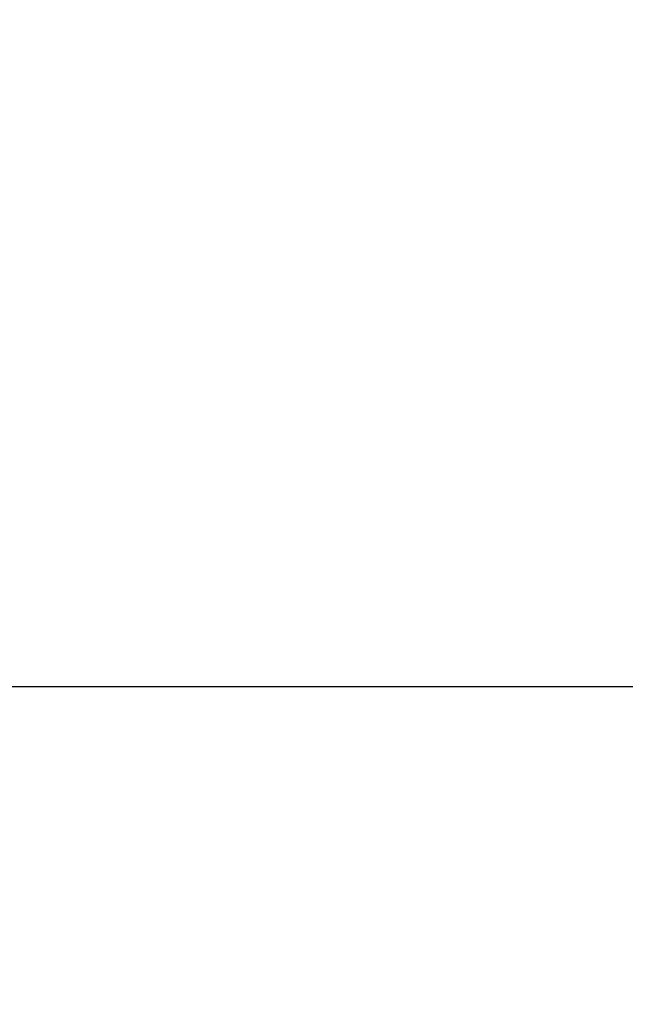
# Model space of a CAD drawing. Header units: metres. Extents: x 63115 to 703450, y -261936 to -53969.
# Tile 239 of 256: x 167434 to 167448, y -128468 to -128445. Entities that reach past the tile are written whole.
import ezdxf

# ---------------------------------------------------------------- set-up
doc = ezdxf.new("R2010")
doc.units = ezdxf.units.M
doc.linetypes.add('DASHDOT2', pattern=[12.7, 6.35, -3.175, 0, -3.175])
doc.layers.get('0').update_dxf_attribs({"true_color": 0x83b7c5})
doc.layers.add('_01-STRAMIENEN', color=253, linetype='DASHDOT2')
doc.layers.add('_03-PROJECTION', color=1, linetype='Continuous')
doc.layers.add('_01Hulplijnen', color=6, linetype='Continuous', plot=False)
doc.styles.add('NIOstandard', font='arial.ttf')
doc.dimstyles.new('NIO-5-KLEIN', dxfattribs={"dimtxt": 10, "dimasz": 1, "dimexe": 2, "dimexo": 5, "dimgap": 1, "dimtad": 1, "dimdec": 0, "dimzin": 0, "dimdsep": 46, "dimtxsty": 'NIOstandard', "dimblk1": 'MAATSTR', "dimblk2": 'MAATSTR', "dimsah": 1, "dimcen": 0, "dimdle": 1.5, "dimse1": 1, "dimse2": 1, "dimclrd": 7, "dimclre": 256, "dimclrt": 256, "dimazin": 0, "dimtfac": 1, "dimtdec": 0, "dimtofl": 0, "dimtmove": 1, "dimatfit": 2, "dimldrblk": 'MAATSTR', "dimfxl": 1, "dimtvp": 1, "dimtolj": 1, "dimtzin": 0, "dimarcsym": 0})

# ---------------------------------------------------------------- blocks, each defined once
blk = doc.blocks.new('*U396')
at = {"layer": '_01-STRAMIENEN'}
blk.add_lwpolyline([(-7899.783, 1950), (6883.217, 1950)], dxfattribs=at)
at = {"layer": '_01Hulplijnen'}
blk.add_lwpolyline([(-7899.783, 1950), (6883.217, 1950)], dxfattribs=at)
blk = doc.blocks.new('MAATSTR')
at = {"linetype": 'Continuous'}
for p, q in [((0, 5), (0, -5)), ((-4.16667, 0), (4.16667, 0))]:
    blk.add_line(p, q, dxfattribs=at)
at = {"linetype": 'Continuous', "const_width": 1.5}
blk.add_lwpolyline([(-0.75, 0, 1), (0.75, 0, 1)], format="xyb", close=True, dxfattribs=at)

msp = doc.modelspace()

# ---------------------------------------------------------------- linework, layer by layer
at = {"layer": '_03-PROJECTION'}
msp.add_ellipse((160931.8, -130410.606), major_axis=(-6500, 0), ratio=0.638462, start_param=5.35272, end_param=10.194284, dxfattribs=at)

# ---------------------------------------------------------------- block references
msp.add_blockref('*U396', (160931.8, -130410.606), dxfattribs=at)

# ---------------------------------------------------------------- leaders
msp.add_leader([(166312.329, -129123.703), (167900.025, -127973.196), (168112.477, -127973.196)], dimstyle='NIO-5-KLEIN', override={"dimasz": 100, "dimldrblk": 'Dot'}, dxfattribs=at)

doc.saveas('drawing.dxf')
